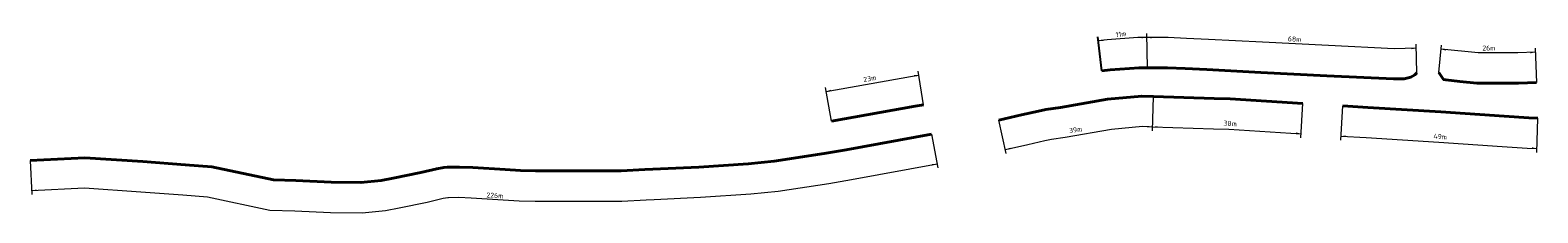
# Model space of a CAD drawing. Header units: metres. Extents: x 189835 to 190611, y 581574 to 581932.
# Tile 3 of 3: x 190182 to 190557, y 581886 to 581932. Entities that reach past the tile are written whole.
import ezdxf

# ---------------------------------------------------------------- set-up
doc = ezdxf.new("R2010")
doc.units = ezdxf.units.M
for name, color, linetype, lineweight in [('N-WA-GK-BESCHOEIING_DAMWAND-G', 1, 'GK-BESCHOEIING', 40), ('X-XX-AL-AANPIJLING-T25', 7, 'Continuous', 25), ('X-XX-AL-M', 7, 'Continuous', 18)]:
    doc.layers.add(name, color=color, linetype=linetype, lineweight=lineweight)
doc.styles.add('NLCS-ISO-M500-T25', font='NLCS-ISO.ttf', dxfattribs={"height": 1.25})
doc.linetypes.add('GK-BESCHOEIING', pattern='A,30,-5,[1,NLCS.SHX,S=1,R=0,X=0,Y=0],-5', length=40)

msp = doc.modelspace()

# ---------------------------------------------------------------- linework, layer by layer
at = {"layer": 'N-WA-GK-BESCHOEIING_DAMWAND-G', "ltscale": 0.5, "flags": 128}
for points in [[(190459.32, 581922.39), (190457.36, 581922.37), (190450.17, 581921.84), (190448.11, 581921.59)], [(190526.38, 581921.09), (190525.95, 581920.63), (190524.91, 581920.03), (190523.25, 581919.64), (190520.63, 581919.59), (190504.06, 581920.39), (190487.62, 581921.23), (190474.22, 581921.93), (190468.81, 581922.17), (190464.38, 581922.36), (190461.81, 581922.36), (190459.32, 581922.39)], [(190556.17, 581918.72), (190551.65, 581918.55), (190545.83, 581918.55), (190543.21, 581918.57), (190541.31, 581918.59), (190537.06, 581918.99), (190533.59, 581919.37), (190533.06, 581919.47), (190531.88, 581921.21)], [(190380.87, 581909.12), (190401.7, 581912.84), (190403.73, 581913.15)], [(190422.46, 581909.4), (190428.07, 581910.66), (190432.32, 581911.6), (190434.18, 581912.01), (190437.79, 581912.54), (190449.52, 581914.56), (190458.01, 581915.35), (190460.93, 581915.21)], [(190460.93, 581915.21), (190476, 581914.72), (190479.98, 581914.64), (190498.1, 581913.5)], [(190508.01, 581912.9), (190514.23, 581912.54), (190532.4, 581911.43), (190548.15, 581910.33), (190554.24, 581909.93), (190556.5, 581909.86)], [(190181.58, 581899.39), (190195.14, 581900.04), (190209.61, 581899.09), (190220.17, 581898.28), (190226.77, 581897.77), (190242.07, 581894.53), (190247.69, 581894.39), (190256.47, 581893.94), (190263.84, 581893.88), (190268.86, 581894.38), (190271.87, 581894.96), (190278.71, 581896.37), (190282.7, 581897.32), (190284.45, 581897.64), (190285.34, 581897.71), (190288.37, 581897.72), (190291.68, 581897.58), (190299.67, 581897.08), (190303.52, 581896.85), (190307.27, 581896.76), (190316.14, 581896.78), (190328.51, 581896.8), (190334.44, 581897.08), (190336.39, 581897.17), (190347.84, 581897.7), (190360.14, 581898.52), (190366.61, 581899.21), (190378.99, 581901.07), (190384.51, 581901.99), (190405.75, 581905.9)]]:
    msp.add_lwpolyline(points, dxfattribs=at)
at = {"layer": 'X-XX-AL-AANPIJLING-T25', "flags": 128}
msp.add_lwpolyline([(190448.11, 581921.59), (190447.07, 581930.09)], dxfattribs=at)
at = {"layer": 'X-XX-AL-M', "flags": 128}
for points in [[(190459.23, 581929.89), (190457.04, 581929.87), (190449.43, 581929.31), (190447.2, 581929.03)], [(190459.21, 581930.89), (190459.32, 581922.39)], [(190526.25, 581927.2), (190520.74, 581927.09), (190504.43, 581927.88), (190488, 581928.72), (190474.58, 581929.43), (190469.13, 581929.66), (190464.54, 581929.86), (190461.86, 581929.86), (190459.23, 581929.89)], [(190526.38, 581921.09), (190526.23, 581928.2)], [(190531.88, 581921.21), (190532.51, 581927.95)], [(190555.89, 581926.22), (190551.51, 581926.05), (190545.86, 581926.05), (190543.28, 581926.07), (190541.69, 581926.08), (190532.42, 581926.96)], [(190555.86, 581927.22), (190556.17, 581918.72)], [(190379.51, 581916.5), (190379.53, 581916.5), (190400.47, 581920.23), (190402.59, 581920.56)], [(190403.73, 581913.15), (190402.44, 581921.55)], [(190380.87, 581909.12), (190379.33, 581917.48)], [(190460.66, 581906.71), (190460.93, 581915.21)], [(190460.66, 581906.71), (190460.93, 581915.21)], [(190497.57, 581905.01), (190498.1, 581913.5)], [(190507.52, 581904.42), (190508.01, 581912.9)], [(190424.31, 581901.11), (190422.46, 581909.4)], [(190556.24, 581901.36), (190556.5, 581909.86)], [(190405.75, 581905.9), (190407.29, 581897.54)], [(190424.1, 581902.08), (190429.7, 581903.33), (190433.94, 581904.28), (190435.53, 581904.63), (190438.96, 581905.13), (190450.5, 581907.12), (190458.22, 581907.84), (190460.69, 581907.71)], [(190460.69, 581907.71), (190475.81, 581907.22), (190479.68, 581907.15), (190497.64, 581906.01)], [(190507.58, 581905.42), (190513.78, 581905.05), (190531.91, 581903.94), (190547.65, 581902.85), (190553.88, 581902.43), (190556.27, 581902.36)], [(190181.58, 581899.39), (190181.99, 581890.9)], [(190181.94, 581891.89), (190195.07, 581892.53), (190209.08, 581891.61), (190219.59, 581890.8), (190225.71, 581890.33), (190241.19, 581887.05), (190247.41, 581886.9), (190256.25, 581886.45), (190264.18, 581886.37), (190269.95, 581886.95), (190273.33, 581887.61), (190280.34, 581889.05), (190284.25, 581889.98), (190285.41, 581890.19), (190285.63, 581890.21), (190288.22, 581890.22), (190291.29, 581890.09), (190299.22, 581889.6), (190303.2, 581889.36), (190307.18, 581889.26), (190316.15, 581889.28), (190328.69, 581889.3), (190334.8, 581889.59), (190336.74, 581889.68), (190348.27, 581890.22), (190360.79, 581891.05), (190367.57, 581891.77), (190380.16, 581893.67), (190385.8, 581894.6), (190407.1, 581898.52)]]:
    msp.add_lwpolyline(points, dxfattribs=at)
at = {"layer": 'X-XX-AL-M'}
for points in [[(190448.41, 581929.39), (190448.47, 581928.98), (190447.2, 581929.03)], [(190457.98, 581929.67), (190457.97, 581930.09), (190459.23, 581929.89)], [(190460.48, 581930.07), (190460.47, 581929.65), (190459.23, 581929.89)], [(190525.01, 581926.96), (190525, 581927.38), (190526.25, 581927.2)], [(190533.68, 581927.05), (190533.65, 581926.64), (190532.42, 581926.96)], [(190554.66, 581925.95), (190554.64, 581926.36), (190555.89, 581926.22)], [(190401.39, 581920.16), (190401.32, 581920.58), (190402.59, 581920.56)], [(190380.71, 581916.92), (190380.78, 581916.51), (190379.51, 581916.5)], [(190459.43, 581907.54), (190459.45, 581907.96), (190460.69, 581907.71)], [(190461.95, 581907.88), (190461.93, 581907.47), (190460.69, 581907.71)], [(190496.37, 581905.9), (190496.4, 581906.31), (190497.64, 581906.01)], [(190508.84, 581905.55), (190508.81, 581905.14), (190507.58, 581905.42)], [(190425.28, 581902.52), (190425.36, 581902.11), (190424.1, 581902.08)], [(190555.02, 581902.21), (190555.04, 581902.63), (190556.27, 581902.36)], [(190405.91, 581898.09), (190405.84, 581898.5), (190407.1, 581898.52)], [(190183.18, 581892.16), (190183.2, 581891.75), (190181.94, 581891.89)]]:
    msp.add_solid(points, dxfattribs=at)

# ---------------------------------------------------------------- next in the draw order: texts
at = {"layer": 'X-XX-AL-M', "char_height": 1.25, "attachment_point": 8, "style": 'NLCS-ISO-M500-T25', "bg_fill": 3, "box_fill_scale": 1.1, "bg_fill_color": 256, "bg_fill_transparency": 0}
for s, insert, rotation in [('\\A1;11m', (190452.93, 581930.11), 6.5834), ('\\A1;68m', (190496, 581928.87), 357.0686), ('\\A1;23m', (190390.49, 581919.09), 10.1061), ('\\A1;38m', (190479.96, 581907.92), 357.0211), ('\\A1;39m', (190441.65, 581906.35), 7.0024), ('\\A1;49m', (190532.19, 581904.66), 356.4155), ('\\A1;226m', (190297.12, 581890.06), 356.4535)]:
    msp.add_mtext(s, dxfattribs=dict(at, insert=insert, rotation=rotation))
at = {"layer": 'X-XX-AL-M', "insert": (190544.33, 581926.65), "char_height": 1.25, "attachment_point": 8, "style": 'NLCS-ISO-M500-T25', "bg_fill": 3, "box_fill_scale": 1.1, "bg_fill_color": 256, "bg_fill_transparency": 0}
msp.add_mtext('\\A1;26m', dxfattribs=at)

doc.saveas('drawing.dxf')
